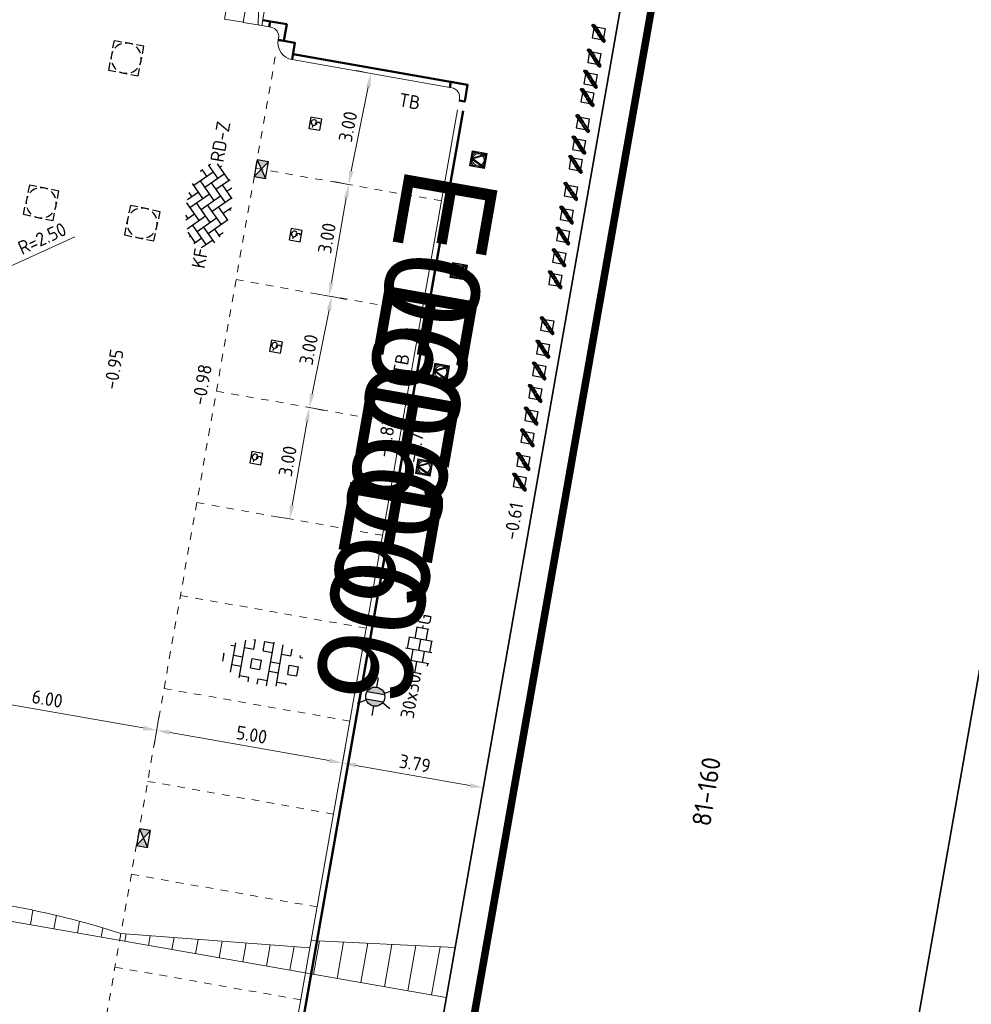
# Model space of a CAD drawing. Header units: metres. Extents: x 2514 to 227642, y 1683 to 852646.
# Tile 237 of 256: x 113845 to 113870, y 426419 to 426445. Entities that reach past the tile are written whole.
import ezdxf
from ezdxf.enums import TextEntityAlignment as Align
from ezdxf.lldxf.tags import DXFTag

# ---------------------------------------------------------------- set-up
doc = ezdxf.new("R2018")
doc.units = ezdxf.units.M
doc.linetypes.add('VW-1-1_STREEP', pattern=[2, 1, -1])
doc.linetypes.add('XX-CENTER', pattern=[8, 5, -1, 1, -1])
doc.layers.get('Defpoints').update_dxf_attribs({"color": 244, "lineweight": 35})
for name, color, linetype, lineweight in [('B-WE-IE-MEUBILAIR_WEGMEUBILAIR_FIETS-S', 7, 'Continuous', 25), ('B-WE-KG-GRENS_PERCEEL-GV', 252, 'KG-PERCEEL', 18), ('B-WE-OG-BEBOUWING-GV', 4, 'Continuous', 35), ('B-WE-OG-BEBOUWING_HUISNUMMER-T25-200', 7, 'Continuous', 25), ('B-WE-OG-TERREIN_CULTUURSCHEIDING-GV', 252, 'Continuous', 18), ('N-WE-IE-MEUBILAIR_WEGMEUBILAIR_LICHTMAST-S', 7, 'Continuous', 25), ('N-WE-IE-MEUBILAIR_WEGMEUBILAIR_VERKEERSBORD-S', 7, 'Continuous', 9), ('N-WE-KG-WERKGRENS-G', 7, 'XX-CENTER', 35), ('N-WE-RI-HWA_KOLK-S', 150, 'Continuous', 25), ('N-WE-RI-PUT-OPHOOGTEBRENGEN-S', 7, 'Continuous', 25), ('N-WE-VH-KANTOPSLUITING-T18', 1, 'Continuous', 18), ('N-WE-VH-KANTOPSLUITING_ACHTERKANTBAND-G', 1, 'Continuous', 50), ('N-WE-VH-KANTOPSLUITING_ELEMENT_INRIT-S', 2, 'Continuous', 9), ('N-WE-VH-KANTOPSLUITING_TROTTOIRBAND_130 150-G', 2, 'Continuous', 13), ('N-WE-VH-M', 7, 'Continuous', 18), ('N-WE-VH-NAP-T18', 1, 'Continuous', 18), ('N-WE-VH-VERHARDING_BETONSTRAATSTEEN-S', 1, 'Continuous', 25), ('N-WE-VH-VERHARDING_GRASBETONSTEEN-S', 94, 'Continuous', 25), ('N-WE-VH-VERHARDING_TEGEL-S', 1, 'Continuous', 25), ('N-WE-VH-VERKANTING-G', 252, 'Continuous', 5), ('N-WE-VH-VERKEERSTEGEL-S', 7, 'Continuous', 25), ('N-WE-VW-MARKERING_LANGS_STREEP_11_010-G', 7, 'VW-1-1_STREEP', 13)]:
    doc.layers.add(name, color=color, linetype=linetype, lineweight=lineweight)
doc.styles.add('ISO', font='NLCS-ISO.ttf')
doc.styles.add('NLCS-ISO', font='NLCS-ISO.ttf', dxfattribs={"height": 1.8})
doc.styles.add('NLCS-ISO-M200-T18', font='NLCS-ISO.ttf', dxfattribs={"height": 0.36})
doc.styles.add('NLCS-ISO-M200-T25', font='NLCS-ISO.ttf', dxfattribs={"height": 0.5})
doc.styles.get("Standard").update_dxf_attribs({"font": 'romans'})
tags = doc.linetypes.add('KG-PERCEEL', pattern='A,5.5,-2,["P",Standard,S=1.8,R=0,X=-0.5,Y=-0.9],-2,5.5,-2,[5,NLCS.SHX,S=0.75,R=0,X=0,Y=0],-2', length=19).pattern_tags.tags
tags[6] = DXFTag(74, 10)
doc.dimstyles.new('NLCS-M200-T18-PIJL_L2_H1', dxfattribs={"dimscale": 0.2, "dimtxt": 2.5, "dimasz": 1.8, "dimexe": 2, "dimexo": 2, "dimgap": 0.7, "dimtad": 1, "dimzin": 0, "dimdsep": 46, "dimtxsty": 'NLCS-ISO-M200-T18', "dimcen": 0, "dimdle": 2, "dimclrd": 256, "dimclre": 256, "dimclrt": 1, "dimadec": 1, "dimazin": 0, "dimtfac": 1, "dimtdec": 3, "dimtofl": 0, "dimtmove": 0, "dimatfit": 3, "dimfxl": 2, "dimfxlon": 1, "dimtfillclr": 256, "dimtolj": 1, "dimtzin": 0, "dimlwd": -1, "dimlwe": -1, "dimarcsym": 0})

# ---------------------------------------------------------------- blocks, each defined once
blk = doc.blocks.new('SVH-TEGEL_300X300_DUN_HALFST_KL-SO')
for p, q in [((-1.84, 1.5), (-1.5, 1.5)), ((-1.5, -1.6), (-1.5, 1.6)), ((0, -1.78), (0, 1.78)), ((0, 1.5), (1.5, 1.5)), ((1.5, -1.6), (1.5, 1.6)), ((-3.08, 0.75), (-3, 0.75)), ((-3, -0.83), (-3, 0.83)), ((-3, 0), (-1.5, 0)), ((-1.5, 0.75), (0, 0.75)), ((0, 0), (1.5, 0)), ((1.5, 0.75), (3, 0.75)), ((3, -0.83), (3, 0.83)), ((3, 0), (3.39, 0)), ((-3.08, -0.75), (-3, -0.75)), ((-1.5, -0.75), (0, -0.75)), ((1.5, -0.75), (3, -0.75)), ((-1.84, -1.5), (-1.5, -1.5)), ((0, -1.5), (1.5, -1.5))]:
    blk.add_line(p, q)
at = {"style": 'NLCS-ISO'}
blk.add_attdef('FORMAAT', text='', height=1.8, dxfattribs=at).set_placement((-3.18, 0), align=Align.MIDDLE_RIGHT)
blk.add_attdef('KLEUR', text='', height=1.8, dxfattribs=at).set_placement((3.49, 0), align=Align.MIDDLE_LEFT)
at = {"style": 'NLCS-ISO', "flags": 1}
blk.add_attdef('FUNCTIE', text='', height=1.8, dxfattribs=at).set_placement((0.12, -3.58), align=Align.MIDDLE_CENTER)
blk = doc.blocks.new('SVH-VERKEERSTEGEL_300X300_ROLSTOELTEGEL')
blk.add_hatch(color=256).paths.add_polyline_path([(-0.054, -0.046), (-0.054, -0.047, 33.986882)])
blk.add_line((0.014, -0.112), (-0.049, -0.112))
at = {"flags": 128}
blk.add_lwpolyline([(-0.054, -0.047, 33.986882), (-0.054, -0.046), (-0.049, -0.146), (0.038, -0.146), (0.075, -0.213), (0.11, -0.213)], format="xyb", dxfattribs=at)
blk.add_arc((-0.025, -0.188), 0.076, 125.8345, 346.0957)
blk.add_3dface([(-0.15, -0.3), (0.15, -0.3), (0.15, 0), (-0.15, 0)])
blk = doc.blocks.new('SIE-WEG_FIETSKLEM_SCHUIN')
at = {"ltscale": 0.001}
for points in [[(0.002, 0.352, 1), (-0.05, 0.3), (0.112, 0.137, 1.003082), (0.125, 0.15), (-0.038, 0.311, -1), (-0.011, 0.34), (0.153, 0.176, 0.996947), (0.164, 0.189)], [(0.189, 0.164, 1.0408), (0.177, 0.151), (0.339, -0.011, -0.998437), (0.312, -0.038), (0.149, 0.125, 0.987872), (0.138, 0.113), (0.301, -0.05, 1), (0.352, 0.001)]]:
    blk.add_hatch(color=256, dxfattribs=at).paths.add_polyline_path(points)
for p, q in [((-0.05, 0.3), (0.112, 0.137)), ((-0.038, 0.311), (0.125, 0.15)), ((-0.011, 0.34), (0.153, 0.176)), ((0, 0.3), (0, 0.273)), ((0, 0.3), (0.029, 0.3)), ((0.002, 0.352), (0.165, 0.188)), ((0.054, 0.3), (0.3, 0.3)), ((0.3, 0.3), (0.3, 0.053)), ((0, 0.25), (0, 0)), ((0, 0), (0.251, 0)), ((0.301, -0.05), (0.138, 0.113)), ((0.312, -0.038), (0.15, 0.124)), ((0.339, -0.011), (0.176, 0.152)), ((0.352, 0.001), (0.189, 0.164)), ((0.274, 0), (0.3, 0)), ((0.3, 0.028), (0.3, 0))]:
    blk.add_line(p, q)
at = {"extrusion": (0, 0, -1)}
for centre, radius, start, end in [((0.024, 0.326), 0.0368, 315, 135), ((0.025, 0.326), 0.0198, 312.9546, 132.9546), ((-0.119, 0.143), 0.00919, 134.3906, 315.6094), ((-0.159, 0.182), 0.00851, 139.0136, 310.9864)]:
    blk.add_arc(centre, radius, start, end, dxfattribs=at)
for centre, radius, start, end in [((0.144, 0.119), 0.00814, 41.901, 223.1199), ((0.183, 0.158), 0.00887, 46.723, 218.6958), ((0.327, -0.025), 0.0361, 225, 45), ((0.326, -0.024), 0.0189, 224.5055, 44.5055)]:
    blk.add_arc(centre, radius, start, end)
blk = doc.blocks.new('SRI-PUT_OPHOOGTEBRENGEN-SO-flat-12')
at = {"layer": 'N-WE-RI-PUT-OPHOOGTEBRENGEN-S'}
blk.add_lwpolyline([(-0.355, 0.276), (-0.316, 0.472), (-0.12, 0.433)], dxfattribs=at)
at = {"layer": 'N-WE-RI-PUT-OPHOOGTEBRENGEN-S', "lineweight": -3}
for points in [[(0.174, 0.375), (-0.022, 0.414)], [(0.43, 0.12), (0.469, 0.317), (0.273, 0.356)], [(-0.374, 0.178), (-0.413, -0.018)], [(0.371, -0.174), (0.41, 0.022)], [(-0.433, -0.116), (-0.472, -0.312), (-0.276, -0.351)], [(-0.177, -0.371), (0.019, -0.41)], [(0.117, -0.429), (0.313, -0.468), (0.352, -0.272)]]:
    blk.add_lwpolyline(points, dxfattribs=at)
at = {"layer": 'N-WE-RI-PUT-OPHOOGTEBRENGEN-S', "lineweight": -3, "ltscale": 0.2}
for start, end in [(108.771, 138.771), (63.771, 93.771), (18.771, 48.771), (153.771, 183.771), (333.7662, 3.7662), (198.7662, 228.7662), (243.7662, 273.7662), (288.7662, 318.7662)]:
    blk.add_arc((-0.001, 0.002), 0.4, start, end, dxfattribs=at)
blk = doc.blocks.new('SRI-PUT_OPHOOGTEBRENGEN-SO-flat-64')
at = {"layer": 'N-WE-RI-PUT-OPHOOGTEBRENGEN-S', "lineweight": -3}
for points in [[(-0.115, 0.433), (-0.311, 0.473), (-0.35, 0.277)], [(0.179, 0.374), (-0.017, 0.413)], [(-0.37, 0.179), (-0.41, -0.017)], [(0.374, -0.176), (0.414, 0.02)], [(-0.429, -0.115), (-0.469, -0.312), (-0.273, -0.351)], [(-0.175, -0.371), (0.021, -0.41)], [(0.119, -0.43), (0.315, -0.47), (0.355, -0.274)]]:
    blk.add_lwpolyline(points, dxfattribs=at)
at = {"layer": 'N-WE-RI-PUT-OPHOOGTEBRENGEN-S'}
blk.add_lwpolyline([(0.277, 0.354), (0.473, 0.314), (0.434, 0.118)], dxfattribs=at)
at = {"layer": 'N-WE-RI-PUT-OPHOOGTEBRENGEN-S', "lineweight": -3, "ltscale": 0.2}
for start, end in [(108.5885, 138.5885), (63.5933, 93.5933), (18.5933, 48.5933), (153.5885, 183.5885), (333.5933, 3.5933), (198.5885, 228.5885), (243.5885, 273.5885), (288.5933, 318.5933)]:
    blk.add_arc((0.002, 0.001), 0.4, start, end, dxfattribs=at)
blk = doc.blocks.new('SRI-PUT_OPHOOGTEBRENGEN-SO-flat-131')
at = {"layer": 'N-WE-RI-PUT-OPHOOGTEBRENGEN-S', "lineweight": -3}
for points in [[(-0.13, 0.427), (-0.327, 0.461), (-0.362, 0.265)], [(0.165, 0.375), (-0.032, 0.41)], [(0.426, 0.126), (0.461, 0.323), (0.264, 0.358)], [(-0.379, 0.166), (-0.413, -0.031)], [(0.375, -0.169), (0.409, 0.028)], [(-0.17, -0.378), (0.027, -0.413)], [(0.126, -0.43), (0.323, -0.465), (0.357, -0.268)]]:
    blk.add_lwpolyline(points, dxfattribs=at)
at = {"layer": 'N-WE-RI-PUT-OPHOOGTEBRENGEN-S'}
blk.add_lwpolyline([(-0.268, -0.361), (-0.465, -0.326), (-0.431, -0.129)], dxfattribs=at)
at = {"layer": 'N-WE-RI-PUT-OPHOOGTEBRENGEN-S', "lineweight": -3}
for start_param, end_param in [(5.23603, 5.759628), (4.450548, 4.974147), (3.66515, 4.188748), (6.021428, 6.545027), (2.879751, 3.40335), (0.523641, 1.047239), (2.094353, 2.617952), (1.309039, 1.832638)]:
    blk.add_ellipse((-0.002, -0.002), major_axis=(-0.394, 0.069), ratio=0.999848, start_param=start_param, end_param=end_param, dxfattribs=at)
blk = doc.blocks.new('*D407')
at = {"layer": 'Defpoints', "color": 0, "transparency": 16777216}
for p in [(113842.908, 426428.801), (113848.817, 426427.76), (113848.617, 426426.624)]:
    blk.add_point(p, dxfattribs=at)
at = {"layer": 'N-WE-VH-M', "transparency": 16777216}
for p, q in [((113842.777, 426428.059), (113842.639, 426427.271)), ((113843.063, 426427.603), (113848.263, 426426.687)), ((113848.687, 426427.018), (113848.548, 426426.231))]:
    blk.add_line(p, q, dxfattribs=at)
for points in [[(113843.073, 426427.662), (113843.052, 426427.543), (113842.708, 426427.665)], [(113848.273, 426426.746), (113848.252, 426426.628), (113848.617, 426426.624)]]:
    blk.add_solid(points, dxfattribs=at)
at = {"layer": 'N-WE-VH-M', "color": 1, "transparency": 16777216, "insert": (113845.718, 426427.46), "char_height": 0.36, "attachment_point": 5, "rotation": 350.0136, "style": 'NLCS-ISO-M200-T18'}
blk.add_mtext('\\A1;6.00', dxfattribs=at)
blk = doc.blocks.new('*D408')
at = {"layer": 'Defpoints', "color": 0, "transparency": 16777216}
for p in [(113848.817, 426427.76), (113853.741, 426426.893), (113853.541, 426425.757)]:
    blk.add_point(p, dxfattribs=at)
at = {"layer": 'N-WE-VH-M', "transparency": 16777216}
for p, q in [((113848.687, 426427.018), (113848.548, 426426.231)), ((113848.972, 426426.562), (113853.187, 426425.82)), ((113853.611, 426426.151), (113853.472, 426425.363))]:
    blk.add_line(p, q, dxfattribs=at)
for points in [[(113848.982, 426426.621), (113848.961, 426426.503), (113848.617, 426426.624)], [(113853.197, 426425.879), (113853.176, 426425.761), (113853.541, 426425.757)]]:
    blk.add_solid(points, dxfattribs=at)
at = {"layer": 'N-WE-VH-M', "color": 1, "transparency": 16777216, "insert": (113851.135, 426426.506), "char_height": 0.36, "attachment_point": 5, "rotation": 350.0136, "style": 'NLCS-ISO-M200-T18'}
blk.add_mtext('\\A1;5.00', dxfattribs=at)
blk = doc.blocks.new('*D409')
at = {"layer": 'Defpoints', "color": 0, "transparency": 16777216}
for p in [(113853.741, 426426.893), (113857.533, 426426.574), (113857.273, 426425.1)]:
    blk.add_point(p, dxfattribs=at)
at = {"layer": 'N-WE-VH-M', "transparency": 16777216}
for p, q in [((113853.611, 426426.151), (113853.472, 426425.363)), ((113853.896, 426425.695), (113856.919, 426425.163)), ((113857.342, 426425.494), (113857.204, 426424.706))]:
    blk.add_line(p, q, dxfattribs=at)
for points in [[(113853.906, 426425.754), (113853.886, 426425.636), (113853.541, 426425.757)], [(113856.929, 426425.222), (113856.908, 426425.104), (113857.273, 426425.1)]]:
    blk.add_solid(points, dxfattribs=at)
at = {"layer": 'N-WE-VH-M', "color": 1, "transparency": 16777216, "insert": (113855.463, 426425.744), "char_height": 0.36, "attachment_point": 5, "rotation": 350.0136, "style": 'NLCS-ISO-M200-T18'}
blk.add_mtext('\\A1;3.79', dxfattribs=at)
blk = doc.blocks.new('N-SRI-KOLK_STRAAT_450X300-SO')
h = blk.add_hatch(color=256)
h.dxf.hatch_style = 1
h.paths.add_polyline_path([(0, 0.75), (-1.125, 1.5), (-1.125, 0)])
h.paths.add_polyline_path([(1.125, 1.5), (0, 0.75), (1.125, 0)])
for p, q in [((-1.125, 0), (1.125, 1.5)), ((1.125, 0), (-1.125, 1.5))]:
    blk.add_line(p, q)
at = {"flags": 128}
blk.add_lwpolyline([(-1.125, 0), (1.125, 0), (1.125, 1.5), (-1.125, 1.5)], close=True, dxfattribs=at)
blk = doc.blocks.new('hoekblok inw. 25')
at = {"layer": 'N-WE-VH-KANTOPSLUITING_ACHTERKANTBAND-G', "ltscale": 0.2, "flags": 128}
blk.add_lwpolyline([(-0.45, 0.15), (-0.45, 0), (0, 0), (0, 0.45), (-0.15, 0.45)], dxfattribs=at)
at = {"layer": 'N-WE-VH-KANTOPSLUITING_TROTTOIRBAND_130 150-G', "ltscale": 0.2, "flags": 128}
blk.add_lwpolyline([(-0.15, 0.45), (-0.15, 0.4, -0.414214), (-0.4, 0.15), (-0.45, 0.15)], format="xyb", dxfattribs=at)
blk = doc.blocks.new('*D535')
at = {"layer": 'Defpoints', "color": 0, "ltscale": 0.2, "transparency": 16777216}
for p in [(113844.202, 426438.681), (113841.927, 426437.646)]:
    blk.add_point(p, dxfattribs=at)
at = {"layer": 'N-WE-VH-M', "ltscale": 0.2, "transparency": 16777216}
blk.add_line((113846.446, 426439.702), (113844.53, 426438.83), dxfattribs=at)
blk.add_solid([(113844.505, 426438.885), (113844.555, 426438.776), (113844.202, 426438.681)], dxfattribs=at)
at = {"layer": 'N-WE-VH-M', "color": 1, "ltscale": 0.2, "transparency": 16777216, "insert": (113845.58, 426439.66), "char_height": 0.36, "attachment_point": 5, "rotation": 24.472, "style": 'NLCS-ISO-M200-T18'}
blk.add_mtext('\\A1;R=2.50', dxfattribs=at)
blk = doc.blocks.new('N-SVH-INRITELEMENT_130 150_180X750X500_MIDDEN')
for p, q in [((0, 0), (0, 0.75)), ((0.5, 0.75), (0, 0.75)), ((0.5, 0.7), (0, 0.7)), ((0.5, 0), (0.5, 0.75)), ((0.5, 0), (0, 0))]:
    blk.add_line(p, q)
blk = doc.blocks.new('N-SVH-INRITELEMENT_130 150_180X750X500_RECHTS')
for p, q in [((0, 0), (0, 0.75)), ((0.5, 0.75), (0, 0.75)), ((0.3, 0.7), (0, 0.7)), ((0.405, 0), (0.3, 0.7)), ((0.5, 0), (0.5, 0.75)), ((0.5, 0), (0, 0))]:
    blk.add_line(p, q)
blk = doc.blocks.new('*D689')
at = {"layer": 'Defpoints', "color": 0, "ltscale": 0.2, "transparency": 16777216}
for p in [(113854.297, 426444.03), (113854.297, 426444.03), (113853.704, 426441.089)]:
    blk.add_point(p, dxfattribs=at)
at = {"layer": 'N-WE-VH-M', "ltscale": 0.2, "transparency": 16777216}
for p, q in [((113854.297, 426444.03), (113853.905, 426444.11)), ((113853.775, 426441.442), (113854.226, 426443.678)), ((113853.704, 426441.089), (113853.312, 426441.168))]:
    blk.add_line(p, q, dxfattribs=at)
for points in [[(113854.167, 426443.689), (113854.285, 426443.666), (113854.297, 426444.03)], [(113853.716, 426441.454), (113853.834, 426441.43), (113853.704, 426441.089)]]:
    blk.add_solid(points, dxfattribs=at)
at = {"layer": 'N-WE-VH-M', "ltscale": 0.2, "transparency": 16777216, "insert": (113853.687, 426442.623), "char_height": 0.36, "attachment_point": 5, "rotation": 78.5951, "style": 'NLCS-ISO-M200-T18'}
blk.add_mtext('\\A1;3.00', dxfattribs=at)
blk = doc.blocks.new('*D690')
at = {"layer": 'Defpoints', "color": 0, "ltscale": 0.2, "transparency": 16777216}
for p in [(113853.704, 426441.089), (113853.184, 426438.134), (113853.184, 426438.134)]:
    blk.add_point(p, dxfattribs=at)
at = {"layer": 'N-WE-VH-M', "ltscale": 0.2, "transparency": 16777216}
for p, q in [((113853.704, 426441.089), (113853.31, 426441.158)), ((113853.641, 426440.734), (113853.246, 426438.489)), ((113853.184, 426438.134), (113852.79, 426438.204))]:
    blk.add_line(p, q, dxfattribs=at)
for points in [[(113853.582, 426440.745), (113853.7, 426440.724), (113853.704, 426441.089)], [(113853.187, 426438.499), (113853.305, 426438.478), (113853.184, 426438.134)]]:
    blk.add_solid(points, dxfattribs=at)
at = {"layer": 'N-WE-VH-M', "ltscale": 0.2, "transparency": 16777216, "insert": (113853.129, 426439.667), "char_height": 0.36, "attachment_point": 5, "rotation": 80.0136, "style": 'NLCS-ISO-M200-T18'}
blk.add_mtext('\\A1;3.00', dxfattribs=at)
blk = doc.blocks.new('SVH-GRASBETONSTEEN_01-SO')
at = {"ltscale": 0.1}
for p, q in [((-1.98, 2.79), (-1.75, 2.79)), ((-1.75, 1.54), (-1.75, 2.79)), ((-0.5, 2.79), (0.75, 2.79)), ((-0.5, 1.54), (-0.5, 2.79)), ((0.75, -2.95), (0.75, 2.95)), ((2, -2.78), (2, 2.78)), ((-4.84, 1.54), (-4.25, 1.54)), ((-4.25, -1.97), (-4.25, 1.97)), ((-3, -2.52), (-3, 2.52)), ((-3, 1.54), (-1.75, 1.54)), ((-0.5, 1.54), (0.75, 1.54)), ((2, 1.54), (3.25, 1.54)), ((3.25, 1.54), (3.25, 2.43)), ((4.5, 1.54), (4.5, 1.8)), ((4.5, 1.54), (4.84, 1.54)), ((-5.63, 0.29), (-5.5, 0.29)), ((-5.5, -0.71), (-5.5, 0.29)), ((-4.25, 0.29), (-3, 0.29)), ((-1.75, 0.29), (-0.5, 0.29)), ((-1.75, -0.96), (-1.75, 0.29)), ((-0.5, -0.96), (-0.5, 0.29)), ((0.75, 0.29), (2, 0.29)), ((3.25, 0.29), (4.5, 0.29)), ((3.25, -0.96), (3.25, 0.29)), ((4.5, -0.96), (4.5, 0.29)), ((-4.25, -0.96), (-3, -0.96)), ((-1.75, -0.96), (-0.5, -0.96)), ((0.75, -0.96), (2, -0.96)), ((3.25, -0.96), (4.5, -0.96)), ((-3, -2.21), (-1.75, -2.21)), ((-1.75, -2.83), (-1.75, -2.21)), ((-0.5, -2.21), (0.75, -2.21)), ((-0.5, -2.96), (-0.5, -2.21)), ((2, -2.21), (3.25, -2.21)), ((3.25, -2.43), (3.25, -2.21))]:
    blk.add_line(p, q, dxfattribs=at)
at = {"style": 'NLCS-ISO', "flags": 1}
blk.add_attdef('FUNCTIE', text='', height=1.8, dxfattribs=at).set_placement((0.12, -3.58), align=Align.MIDDLE_CENTER)
blk = doc.blocks.new('N-SIE-WEG_LICHTMAST-SO')
h = blk.add_hatch(color=256)
h.paths.add_polyline_path([(1.16, 0.5, 0.658505), (-1.16, 0.5)])
h.paths.add_polyline_path([(-1.16, -0.5, 0.658505), (1.16, -0.5)])
at = {"flags": 128}
for points in [[(0, 1.27), (0, 2.53)], [(-2.19, 1.27), (-1.1, 0.63)], [(-1.16, 0.5), (1.16, 0.5)], [(1.1, 0.63), (2.19, 1.27)], [(-2.19, -1.27), (-1.1, -0.63)], [(-1.16, -0.5), (1.16, -0.5)], [(0, -1.27), (0, -2.53)], [(2.19, -1.27), (1.1, -0.63)]]:
    blk.add_lwpolyline(points, dxfattribs=at)
at = {"ltscale": 0.5}
blk.add_circle((0, 0), 1.27, dxfattribs=at)
at = {"style": 'NLCS-ISO'}
blk.add_attdef('TYPE', text='', height=1.8, dxfattribs=at).set_placement((0, 2.53), align=Align.BOTTOM_CENTER)
blk = doc.blocks.new('SVH-BSS_KEIFORMAAT_KEPER-SO')
at = {"ltscale": 0.1}
for p, q in [((-2.23, 0.74), (-0.21, 2.76)), ((0.22, 2.75), (1.48, 1.48)), ((0.74, 2.23), (1.2, 2.68)), ((-5.2, 0.74), (-4.03, 1.91)), ((-5.2, -0.74), (-2.97, 1.48)), ((-4.56, 1.6), (-4.45, 1.48)), ((-3.6, 2.11), (-1.48, 0)), ((-2.48, 2.48), (-1.48, 1.48)), ((-2.23, 2.23), (-1.85, 2.61)), ((-2.23, -0.74), (0, 1.48)), ((-0.74, 2.23), (1.48, 0)), ((0.74, 0.74), (2.45, 2.45)), ((0.74, -0.74), (2.97, 1.48)), ((2.23, 2.23), (4.45, 0)), ((3.71, 0.74), (4.5, 1.53)), ((4.22, 1.72), (4.45, 1.48)), ((-5.34, 0.88), (-4.45, 0)), ((-4.81, -1.84), (-2.97, 0)), ((-3.71, 0.74), (-1.48, -1.48)), ((-2.23, -2.23), (0, 0)), ((-0.74, 0.74), (1.48, -1.48)), ((0.74, -2.23), (2.97, 0)), ((2.23, 0.74), (4.45, -1.48)), ((3.71, -0.74), (5.25, 0.79)), ((5.2, 0.74), (5.39, 0.55)), ((-5.73, -0.2), (-4.45, -1.48)), ((-3.71, -0.74), (-1.48, -2.97)), ((-0.74, -0.74), (1.48, -2.97)), ((2.23, -0.74), (3.84, -2.36)), ((3.71, -2.23), (5.57, -0.37)), ((5.2, -0.74), (5.41, -0.95)), ((-3.89, -2.41), (-2.97, -1.48)), ((-3.71, -2.23), (-3.27, -2.67)), ((-1.59, -3.08), (0, -1.48)), ((-0.74, -2.23), (0.21, -3.18)), ((1.36, -3.09), (2.97, -1.48)), ((2.23, -2.23), (2.78, -2.78)), ((-0.22, -3.19), (0, -2.97))]:
    blk.add_line(p, q, dxfattribs=at)
at = {"style": 'NLCS-ISO'}
blk.add_attdef('FORMAAT', text='', height=1.8, dxfattribs=at).set_placement((-5.83, -0.22), align=Align.MIDDLE_RIGHT)
blk.add_attdef('KLEUR', text='', height=1.8, dxfattribs=at).set_placement((5.82, -0.22), align=Align.MIDDLE_LEFT)
at = {"style": 'NLCS-ISO', "flags": 1}
blk.add_attdef('FUNCTIE', text='', height=1.8, dxfattribs=at).set_placement((0.12, -3.58), align=Align.MIDDLE_CENTER)
blk = doc.blocks.new('N-SIE-WEG_VERKEERSBORD_ROND-SO')
h = blk.add_hatch(color=256)
h.dxf.hatch_style = 1
h.paths.add_polyline_path([(-1, 0, 1), (1, 0, 1)])
h.paths.add_polyline_path([(0.8, 0, -1), (-0.8, 0, -1)], flags=16)
h = blk.add_hatch(color=256)
h.dxf.hatch_style = 1
h.paths.add_polyline_path([(-0.77, 0.86), (-0.51, 0.86, -0.134934), (0, 1), (-1, 1), (-0.8, 0.6, -0.037994), (-0.7, 0.71)])
h = blk.add_hatch(color=256)
h.dxf.hatch_style = 1
h.paths.add_polyline_path([(-0.86, 0.72), (-1, 1), (-1, 0, -0.134934), (-0.86, 0.51)])
h = blk.add_hatch(color=256)
h.dxf.hatch_style = 1
h.paths.add_polyline_path([(0, -1, -0.134934), (-0.51, -0.86), (-0.86, -0.86), (-0.86, -0.51, -0.134934), (-1, 0), (-1, -1)])
h = blk.add_hatch(color=256)
h.dxf.hatch_style = 1
h.paths.add_polyline_path([(-0.11, -0.79, 0.066661), (0.11, -0.79), (0.69, 0.39, 0.050318), (0.6, 0.52), (0, -0.69), (-0.6, 0.52, 0.050318), (-0.69, 0.39)])
h = blk.add_hatch(color=256)
h.dxf.hatch_style = 1
h.paths.add_polyline_path([(0.77, 0.86), (0.7, 0.71, -0.037994), (0.8, 0.6), (1, 1), (0, 1, -0.134934), (0.51, 0.86)])
h = blk.add_hatch(color=256)
h.dxf.hatch_style = 1
h.paths.add_polyline_path([(0.86, -0.86), (0.51, -0.86, -0.134934), (0, -1), (1, -1), (1, 0, -0.134934), (0.86, -0.51)])
h = blk.add_hatch(color=256)
h.dxf.hatch_style = 1
h.paths.add_polyline_path([(0.86, 0.51, -0.134934), (1, 0), (1, 1), (0.86, 0.72)])
for points in [[(-1, -1), (1, -1), (1, 1), (-1, 1)], [(-0.86, -0.86), (0.86, -0.86), (0.86, 0.86), (-0.86, 0.86)]]:
    blk.add_lwpolyline(points, close=True)
at = {"flags": 128}
for points in [[(-1, 1), (0, -1), (1, 1)], [(-0.77, 0.86), (0, -0.69), (0.77, 0.86)]]:
    blk.add_lwpolyline(points, close=True, dxfattribs=at)
for radius in [1, 0.796]:
    blk.add_circle((0, 0), radius)
at = {"lineweight": 30, "flags": 104}
blk.add_attdef('bordgegevens', text='', height=1.8, dxfattribs=at).set_placement((2.21, 3.21), align=Align.TOP_LEFT)
blk = doc.blocks.new('*D848')
at = {"layer": 'Defpoints', "color": 0, "ltscale": 0.2, "transparency": 16777216}
for p in [(113853.256, 426438.121), (113853.256, 426438.121), (113852.663, 426435.18)]:
    blk.add_point(p, dxfattribs=at)
at = {"layer": 'N-WE-VH-M', "ltscale": 0.2, "transparency": 16777216}
for p, q in [((113853.256, 426438.121), (113853.649, 426438.042)), ((113852.734, 426435.533), (113853.185, 426437.769)), ((113852.663, 426435.18), (113853.055, 426435.101))]:
    blk.add_line(p, q, dxfattribs=at)
for points in [[(113853.126, 426437.78), (113853.244, 426437.757), (113853.256, 426438.121)], [(113852.675, 426435.544), (113852.793, 426435.521), (113852.663, 426435.18)]]:
    blk.add_solid(points, dxfattribs=at)
at = {"layer": 'N-WE-VH-M', "ltscale": 0.2, "transparency": 16777216, "insert": (113852.646, 426436.714), "char_height": 0.36, "attachment_point": 5, "rotation": 78.5951, "style": 'NLCS-ISO-M200-T18'}
blk.add_mtext('\\A1;3.00', dxfattribs=at)
blk = doc.blocks.new('*D849')
at = {"layer": 'Defpoints', "color": 0, "ltscale": 0.2, "transparency": 16777216}
for p in [(113852.663, 426435.18), (113852.143, 426432.225), (113852.143, 426432.225)]:
    blk.add_point(p, dxfattribs=at)
at = {"layer": 'N-WE-VH-M', "ltscale": 0.2, "transparency": 16777216}
for p, q in [((113852.663, 426435.18), (113853.057, 426435.11)), ((113852.601, 426434.825), (113852.205, 426432.58)), ((113852.143, 426432.225), (113851.749, 426432.295))]:
    blk.add_line(p, q, dxfattribs=at)
for points in [[(113852.542, 426434.836), (113852.66, 426434.815), (113852.663, 426435.18)], [(113852.146, 426432.59), (113852.264, 426432.569), (113852.143, 426432.225)]]:
    blk.add_solid(points, dxfattribs=at)
at = {"layer": 'N-WE-VH-M', "ltscale": 0.2, "transparency": 16777216, "insert": (113852.088, 426433.758), "char_height": 0.36, "attachment_point": 5, "rotation": 80.0136, "style": 'NLCS-ISO-M200-T18'}
blk.add_mtext('\\A1;3.00', dxfattribs=at)

msp = doc.modelspace()

# ---------------------------------------------------------------- hatches: boundary and pattern name
at = {"layer": 'N-WE-VH-VERKANTING-G', "ltscale": 0.2}
h = msp.add_hatch(dxfattribs=at)
h.set_pattern_fill('ANSI31', color=256, scale=0.2, angle=45)
h.set_pattern_definition([(80.05005, (113662.62477, 426390.9574), (-0.625449, 0.1097203), [])])
edge = h.paths.add_edge_path()
edge.add_line((113809.357, 426427.978), (113805.003, 426429.204))
edge.add_line((113805.003, 426429.204), (113805.038, 426429.401))
edge.add_line((113805.038, 426429.401), (113802.334, 426430.157))
edge.add_line((113802.334, 426430.157), (113802.136, 426429.023))
edge.add_line((113802.136, 426429.023), (113856.292, 426419.541))
edge.add_line((113856.292, 426419.541), (113856.524, 426420.865))
edge.add_line((113856.524, 426420.865), (113852.714, 426421.057))
edge.add_line((113852.714, 426421.057), (113852.679, 426420.86))
edge.add_line((113852.679, 426420.86), (113847.668, 426421.237))
edge.add_arc((113841.166, 426401.496), 20.785, 71.7703, 88.3665)
edge.add_line((113841.759, 426422.272), (113837.405, 426423.499))
edge.add_line((113837.405, 426423.499), (113837.44, 426423.696))
edge.add_line((113837.44, 426423.696), (113836.546, 426424.095))
edge.add_line((113836.546, 426424.095), (113835.569, 426424.025))
edge.add_line((113835.569, 426424.025), (113835.534, 426423.828))
edge.add_line((113835.534, 426423.828), (113831.025, 426424.168))
edge.add_arc((113824.306, 426403.19), 22.028, 72.2408, 87.8958)
edge.add_line((113825.115, 426425.203), (113820.761, 426426.429))
edge.add_line((113820.761, 426426.429), (113820.796, 426426.626))
edge.add_line((113820.796, 426426.626), (113820.307, 426426.763))
edge.add_line((113820.307, 426426.763), (113819.811, 426426.8))
edge.add_line((113819.811, 426426.8), (113819.776, 426426.603))
edge.add_line((113819.776, 426426.603), (113815.267, 426426.943))
edge.add_arc((113808.548, 426405.965), 22.028, 72.2408, 87.8958)
edge.add_line((113809.357, 426427.978), (113809.357, 426427.978))

# ---------------------------------------------------------------- linework, layer by layer
at = {"layer": 'B-WE-KG-GRENS_PERCEEL-GV', "ltscale": 0.2}
msp.add_lwpolyline([(113861.465, 426448.947), (113860.803, 426445.185), (113850.88, 426388.781), (113850.503, 426388.847), (113850.44, 426388.489), (113863.461, 426386.199), (113863.527, 426386.57), (113863.112, 426386.643), (113874.531, 426451.547)], dxfattribs=at)
at = {"layer": 'B-WE-OG-BEBOUWING-GV'}
msp.add_lwpolyline([(113862.784, 426460.739), (113859.006, 426461.411), (113858.336, 426457.646), (113859.026, 426457.525), (113857.885, 426451.138), (113861.729, 426450.448), (113850.88, 426388.781), (113850.503, 426388.847), (113850.44, 426388.489), (113850.864, 426388.415), (113863.461, 426386.199), (113863.527, 426386.57), (113863.112, 426386.643), (113874.641, 426452.175), (113874.855, 426452.137), (113875.96, 426458.421), (113872.28, 426459.068), (113872.31, 426459.238), (113862.814, 426460.909)], close=True, dxfattribs=at)
at = {"layer": 'B-WE-OG-TERREIN_CULTUURSCHEIDING-GV'}
msp.add_lwpolyline([(113874.641, 426452.175), (113863.112, 426386.643), (113863.527, 426386.57), (113863.461, 426386.199), (113865.028, 426385.923), (113862.915, 426373.909), (113865.547, 426373.524), (113866.27, 426373.339), (113866.97, 426373.083), (113867.649, 426372.755), (113870.421, 426371.16)], dxfattribs=at)
at = {"layer": 'N-WE-KG-WERKGRENS-G', "ltscale": 0.2, "flags": 128}
msp.add_lwpolyline([(113801.169, 426427.714, 0.2, 0.2, 0), (113802.043, 426432.679, 0.2, 0.2, 0), (113753.125, 426441.293, 0.2, 0.2, 0), (113757.668, 426467.094, 0.2, 0.2, 0), (113840.223, 426452.558, 0.2, 0.2, 0), (113842.055, 426462.961, 0.2, 0.2, 0), (113836.075, 426464.014, 0.2, 0.2, 0), (113837.18, 426470.289, 0.2, 0.2, 0), (113851.344, 426467.8, 0.2, 0.2, 0), (113851.439, 426468.351, 0.2, 0.2, -0.132334), (113853.411, 426472.598, 0.2, 0.2, 0), (113854.819, 426474.277, 0.2, 0.2, 0.126418), (113855.679, 426476.072, 0.2, 0.2, 0), (113856.09, 426478.156, 0.2, 0.2, 0), (113860.231, 426477.388, 0.2, 0.2, 0), (113858.228, 426466.59, 0.2, 0.2, 0), (113881.238, 426462.547, 0.2, 0.2, 0), (113879.084, 426450.315, 0.2, 0.2, 0), (113873.795, 426451.231, 0.2, 0.2, 0), (113874.933, 426457.692, 0.2, 0.2, 0), (113860.225, 426460.282, 0.2, 0.2, 0), (113858.721, 426451.741, 0.2, 0.2, 0), (113862.662, 426451.048, 0.2, 0.2, 0), (113849.795, 426377.979, 0.2, 0.2, 0), (113861.47, 426376.226, 0.2, 0.2, 0), (113860.37, 426369.336, 0.2, 0.2, 0), (113848.604, 426371.214, 0.2, 0.2, 0), (113847.749, 426366.356, 0, 0, 0)], format="xyseb", dxfattribs=at)
at = {"layer": 'N-WE-VH-KANTOPSLUITING_ACHTERKANTBAND-G', "ltscale": 0.2}
for p, q in [((113851.427, 426445.449), (113852.064, 426445.337)), ((113852.064, 426445.337), (113851.986, 426444.894)), ((113852.23, 426444.547), (113856.859, 426443.732)), ((113856.737, 426443.042), (113845.266, 426377.895))]:
    msp.add_line(p, q, dxfattribs=at)
msp.add_lwpolyline([(113851.839, 426444.92), (113851.839, 426444.92), (113852.282, 426444.842), (113852.204, 426444.399)], dxfattribs=at)
at = {"layer": 'N-WE-VH-KANTOPSLUITING_TROTTOIRBAND_130 150-G', "ltscale": 0.2}
for p, q in [((113851.595, 426445.268), (113851.401, 426445.302)), ((113851.838, 426444.92), (113851.851, 426444.991)), ((113856.39, 426443.662), (113852.204, 426444.399))]:
    msp.add_line(p, q, dxfattribs=at)
for points in [[(113856.712, 426443.757), (113856.712, 426443.758)], [(113845.118, 426377.92), (113856.59, 426443.068)]]:
    msp.add_lwpolyline(points, dxfattribs=at)
msp.add_arc((113852.282, 426444.842), 0.45, 170.0136, 260.0136, dxfattribs=at)
at = {"layer": 'N-WE-VH-VERKANTING-G', "ltscale": 0.2, "flags": 128}
msp.add_lwpolyline([(113802.136, 426429.023), (113856.292, 426419.541), (113856.524, 426420.865), (113852.714, 426421.057), (113852.679, 426420.86), (113847.668, 426421.237, 0.072542), (113841.759, 426422.272), (113837.405, 426423.499), (113837.44, 426423.696), (113836.546, 426424.095), (113835.569, 426424.025), (113835.534, 426423.828), (113831.025, 426424.168, 0.068414), (113825.115, 426425.203)], format="xyb", dxfattribs=at)
at = {"layer": 'N-WE-VW-MARKERING_LANGS_STREEP_11_010-G', "ltscale": 0.2}
for p, q in [((113840.142, 426378.492), (113851.791, 426444.65)), ((113851.242, 426441.522), (113856.166, 426440.655)), ((113850.721, 426438.568), (113855.646, 426437.701)), ((113850.201, 426435.613), (113855.125, 426434.746)), ((113849.681, 426432.659), (113854.605, 426431.792)), ((113849.247, 426430.197), (113854.171, 426429.33)), ((113848.814, 426427.734), (113853.738, 426426.867)), ((113848.38, 426425.272), (113853.304, 426424.405)), ((113847.947, 426422.81), (113852.871, 426421.943)), ((113847.513, 426420.348), (113852.437, 426419.481))]:
    msp.add_line(p, q, dxfattribs=at)

# ---------------------------------------------------------------- block references
at = {"ltscale": 0.2, "rotation": 80.16507560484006}
for p in [(113852.064, 426445.337), (113856.859, 426443.732)]:
    msp.add_blockref('hoekblok inw. 25', p, dxfattribs=at)
at = {"layer": 'B-WE-IE-MEUBILAIR_WEGMEUBILAIR_FIETS-S', "rotation": 350.01}
for p in [(113860.157, 426444.979), (113860.04, 426444.321), (113859.942, 426443.761), (113859.857, 426443.277), (113859.736, 426442.588), (113859.636, 426442.016), (113859.545, 426441.507), (113859.419, 426440.787), (113859.309, 426440.163), (113859.211, 426439.608), (113859.109, 426439.03), (113859.006, 426438.444), (113858.792, 426437.23), (113858.682, 426436.606), (113858.581, 426436.03), (113858.476, 426435.432), (113858.37, 426434.833), (113858.269, 426434.258), (113858.158, 426433.629), (113858.062, 426433.082)]:
    msp.add_blockref('SIE-WEG_FIETSKLEM_SCHUIN', p, dxfattribs=at)
at = {"layer": 'N-WE-IE-MEUBILAIR_WEGMEUBILAIR_LICHTMAST-S', "xscale": 0.2, "yscale": 0.2, "zscale": 0.2, "rotation": 350.1566500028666}
msp.add_blockref('N-SIE-WEG_LICHTMAST-SO', (113854.41, 426427.517), dxfattribs=at)
at = {"layer": 'N-WE-IE-MEUBILAIR_WEGMEUBILAIR_VERKEERSBORD-S', "ltscale": 0.2}
ref = msp.add_blockref('N-SIE-WEG_VERKEERSBORD_ROND-SO', (113857.14, 426441.747), dxfattribs=dict(at, xscale=0.2, yscale=0.2, zscale=0.2, rotation=260.0500476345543))
lines = msp.add_mtext('E06', dxfattribs={"layer": '0', "insert": (113857.696, 426441.201), "char_height": 2.5, "attachment_point": 1, "rotation": 260.05})
ref.add_attrib('bordgegevens', '', (113857.696, 426441.201), dxfattribs={"flags": 24}).embed_mtext(lines)
ref = msp.add_blockref('N-SIE-WEG_VERKEERSBORD_ROND-SO', (113856.62, 426438.792), dxfattribs=dict(at, xscale=0.2, yscale=0.2, zscale=0.2, rotation=260.0500476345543))
lines = msp.add_mtext('E06', dxfattribs={"layer": '0', "insert": (113857.176, 426438.246), "char_height": 2.5, "attachment_point": 1, "rotation": 260.05})
ref.add_attrib('bordgegevens', '', (113857.176, 426438.246), dxfattribs={"flags": 24}).embed_mtext(lines)
ref = msp.add_blockref('N-SIE-WEG_VERKEERSBORD_ROND-SO', (113856.149, 426436.122), dxfattribs=dict(at, xscale=0.2, yscale=0.2, zscale=0.2, rotation=260.0500476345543))
lines = msp.add_mtext('E06', dxfattribs={"layer": '0', "insert": (113856.705, 426435.576), "char_height": 2.5, "attachment_point": 1, "rotation": 260.05})
ref.add_attrib('bordgegevens', '', (113856.705, 426435.576), dxfattribs={"flags": 24}).embed_mtext(lines)
ref = msp.add_blockref('N-SIE-WEG_VERKEERSBORD_ROND-SO', (113855.704, 426433.59), dxfattribs=dict(at, xscale=0.2, yscale=0.2, zscale=0.2, rotation=260.0500476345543))
lines = msp.add_mtext('E06', dxfattribs={"layer": '0', "insert": (113856.26, 426433.044), "char_height": 2.5, "attachment_point": 1, "rotation": 260.05})
ref.add_attrib('bordgegevens', '', (113856.26, 426433.044), dxfattribs={"flags": 24}).embed_mtext(lines)
at = {"layer": 'N-WE-RI-HWA_KOLK-S', "ltscale": 0.2, "xscale": 0.2, "yscale": 0.2, "zscale": 0.2}
for p, rotation in [((113851.242, 426441.522), 260.0135621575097), ((113848.12, 426423.795), 260.0135621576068)]:
    msp.add_blockref('N-SRI-KOLK_STRAAT_450X300-SO', p, dxfattribs=dict(at, rotation=rotation))
at = {"layer": 'N-WE-RI-PUT-OPHOOGTEBRENGEN-S', "ltscale": 0.2}
for name, p in [('SRI-PUT_OPHOOGTEBRENGEN-SO-flat-12', (113847.811, 426444.436)), ('SRI-PUT_OPHOOGTEBRENGEN-SO-flat-64', (113848.23, 426440.064))]:
    msp.add_blockref(name, p, dxfattribs=at)
at = {"layer": 'N-WE-RI-PUT-OPHOOGTEBRENGEN-S', "ltscale": 0.2, "rotation": 358.5384934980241}
msp.add_blockref('SRI-PUT_OPHOOGTEBRENGEN-SO-flat-131', (113845.559, 426440.606), dxfattribs=at)
at = {"layer": 'N-WE-VH-KANTOPSLUITING_ELEMENT_INRIT-S', "ltscale": 0.2, "rotation": 350.0135621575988}
for name, p in [('N-SVH-INRITELEMENT_130 150_180X750X500_MIDDEN', (113850.416, 426445.475)), ('N-SVH-INRITELEMENT_130 150_180X750X500_RECHTS', (113850.909, 426445.388))]:
    msp.add_blockref(name, p, dxfattribs=at)
at = {"layer": 'N-WE-VH-VERHARDING_BETONSTRAATSTEEN-S', "xscale": 0.2, "yscale": 0.2, "zscale": 0.2, "rotation": 80.01356215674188}
msp.add_blockref('SVH-BSS_KEIFORMAAT_KEPER-SO', (113849.964, 426440.552), dxfattribs=at).add_auto_attribs({'FORMAAT': 'KF', 'KLEUR': 'RD-Z'})
at = {"layer": 'N-WE-VH-VERHARDING_GRASBETONSTEEN-S', "xscale": 0.2, "yscale": 0.2, "zscale": 0.2, "rotation": 350.06}
msp.add_blockref('SVH-GRASBETONSTEEN_01-SO', (113851.482, 426428.409), dxfattribs=at)
at = {"layer": 'N-WE-VH-VERHARDING_TEGEL-S', "xscale": 0.2, "yscale": 0.2, "zscale": 0.2, "rotation": 80.01356216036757}
msp.add_blockref('SVH-TEGEL_300X300_DUN_HALFST_KL-SO', (113855.563, 426428.738), dxfattribs=at).add_auto_attribs({'FORMAAT': '30x30', 'KLEUR': 'G'})
at = {"layer": 'N-WE-VH-VERKEERSTEGEL-S', "ltscale": 0.2, "rotation": 260.0135621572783}
for p in [(113852.968, 426442.674), (113852.448, 426439.721), (113851.926, 426436.766), (113851.406, 426433.812)]:
    msp.add_blockref('SVH-VERKEERSTEGEL_300X300_ROLSTOELTEGEL', p, dxfattribs=at)

# ---------------------------------------------------------------- texts
at = {"layer": 'B-WE-OG-BEBOUWING_HUISNUMMER-T25-200', "style": 'NLCS-ISO-M200-T25'}
msp.add_text('81-160', height=0.5, rotation=81, dxfattribs=at).set_placement((113863.185, 426425.001), align=Align.MIDDLE)
at = {"layer": 'N-WE-VH-KANTOPSLUITING-T18', "style": 'NLCS-ISO-M200-T18'}
for rotation, p in [(350.05, (113855.014, 426443.165)), (80.1086, (113855.228, 426436.016))]:
    msp.add_text('TB', height=0.36, rotation=rotation, dxfattribs=at).set_placement(p)
at = {"layer": 'N-WE-VH-NAP-T18', "style": 'ISO'}
for s, p in [('-0.95', (113847.563, 426435.633)), ('-0.98', (113849.9, 426435.223)), ('-0.83', (113854.782, 426433.834)), ('-0.73', (113855.562, 426433.687)), ('-0.61', (113858.167, 426431.649))]:
    msp.add_text(s, height=0.36, rotation=80.1086, dxfattribs=at).set_placement(p)

# ---------------------------------------------------------------- dimensions: what is measured, and where the dimension line sits
at = {"layer": 'N-WE-VH-M', "ltscale": 0.2}
for p1, p2, picture, middle in [((113853.704, 426441.089), (113854.297, 426444.03), '*D689', (113853.687, 426442.623)), ((113853.704, 426441.089), (113853.184, 426438.134), '*D690', (113853.129, 426439.667)), ((113852.663, 426435.18), (113853.256, 426438.121), '*D848', (113852.646, 426436.714)), ((113852.663, 426435.18), (113852.143, 426432.225), '*D849', (113852.088, 426433.758))]:
    dim = msp.add_aligned_dim(p1=p1, p2=p2, distance=0, dimstyle='NLCS-M200-T18-PIJL_L2_H1', override={"dimclrt": 256}, dxfattribs=at)
    dim.commit()
    dim.dimension.update_dxf_attribs({"geometry": picture, "text_midpoint": middle})
dim = msp.add_radius_dim(center=(113841.927, 426437.646), mpoint=(113844.202, 426438.681), dimstyle='NLCS-M200-T18-PIJL_L2_H1', override={"dimpost": 'R=<>'}, dxfattribs=at)
dim.commit()
dim.dimension.update_dxf_attribs({"geometry": '*D535', "text_midpoint": (113845.712, 426439.368), "dimtype": 164})
at = {"layer": 'N-WE-VH-M'}
for base, p1, p2, picture, middle in [((113848.617, 426426.624), (113842.908, 426428.801), (113848.817, 426427.76), '*D407', (113845.718, 426427.46)), ((113853.541, 426425.757), (113848.817, 426427.76), (113853.741, 426426.893), '*D408', (113851.135, 426426.506)), ((113857.273, 426425.1), (113853.741, 426426.893), (113857.533, 426426.574), '*D409', (113855.463, 426425.744))]:
    dim = msp.add_linear_dim(base=base, p1=p1, p2=p2, angle=350.0136, dimstyle='NLCS-M200-T18-PIJL_L2_H1', override={"dimclrt": 1, "dimtmove": 1}, dxfattribs=at)
    dim.commit()
    dim.dimension.update_dxf_attribs({"geometry": picture, "text_midpoint": middle})

doc.saveas('drawing.dxf')
